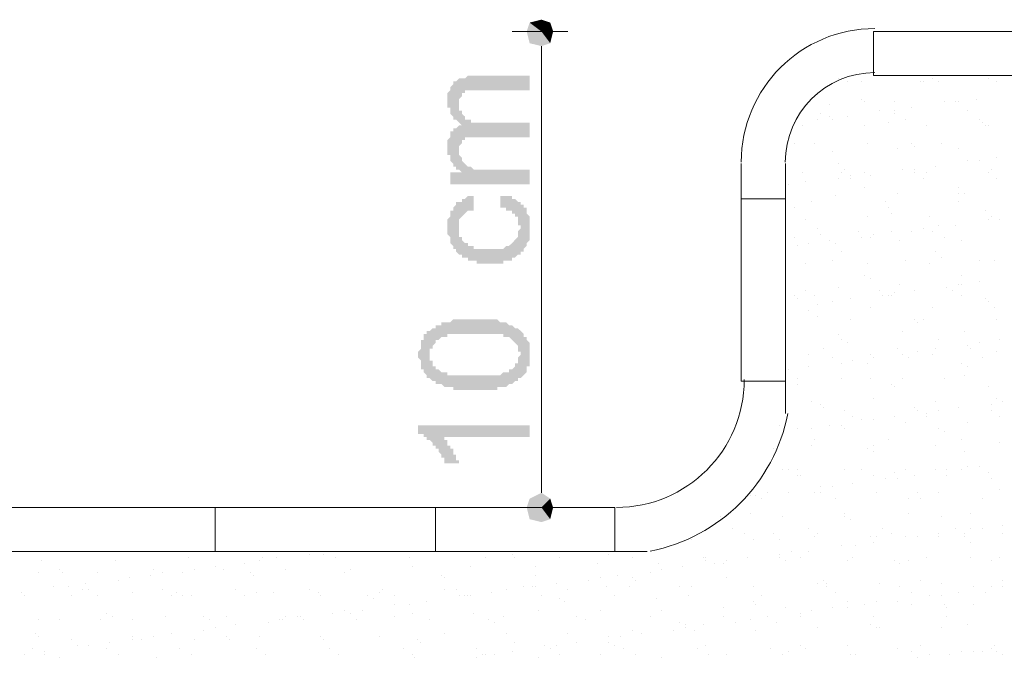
# Model space of a CAD drawing. Header units: metres. Extents: x -18 to 342, y 4 to 63.
# Tile 47 of 173: x 100.79 to 104.01, y 14.61 to 16.7. Entities that reach past the tile are written whole.
import ezdxf

# ---------------------------------------------------------------- set-up
doc = ezdxf.new("R2010")
doc.units = ezdxf.units.M
doc.header["$MEASUREMENT"] = 0
for name, color, linetype in [('PDF4_dim', 7, 'Continuous'), ('PDF4_hatch-borshi', 7, 'Continuous'), ('PDF4_kaff', 7, 'Continuous'), ('PDF4_textt', 7, 'Continuous')]:
    doc.layers.add(name, color=color, linetype=linetype)

msp = doc.modelspace()

# ---------------------------------------------------------------- hatches: boundary and pattern name
at = {"layer": 'PDF4_textt', "transparency": 33554559}
for points in [[(102.4593, 16.1579), (102.1992, 16.1579), (102.1992, 16.1965), (102.2377, 16.1965), (102.2281, 16.2061), (102.2281, 16.2061), (102.2185, 16.2061), (102.2185, 16.2157), (102.2185, 16.2157), (102.2088, 16.2157), (102.2088, 16.2254), (102.2088, 16.2254), (102.1992, 16.235), (102.1992, 16.235), (102.1992, 16.235), (102.1992, 16.2446), (102.1992, 16.2446), (102.1992, 16.2543), (102.1896, 16.2543), (102.1896, 16.2639), (102.1896, 16.2639), (102.1896, 16.2735), (102.1896, 16.2735), (102.1896, 16.2831), (102.1896, 16.2831), (102.1896, 16.2928), (102.1896, 16.2928), (102.1896, 16.3024), (102.1896, 16.3024), (102.1992, 16.312), (102.1992, 16.312), (102.1992, 16.3217), (102.1992, 16.3217), (102.1992, 16.3313), (102.1992, 16.3313), (102.2088, 16.3313), (102.2088, 16.3313), (102.2088, 16.3409), (102.2185, 16.3409), (102.2185, 16.3409), (102.2281, 16.3506), (102.2281, 16.3506), (102.2377, 16.3506), (102.2377, 16.3506), (102.2281, 16.3602), (102.2281, 16.3602), (102.2281, 16.3602), (102.2185, 16.3698), (102.2185, 16.3698), (102.2088, 16.3698), (102.2088, 16.3795), (102.2088, 16.3795), (102.2088, 16.3795), (102.1992, 16.3891), (102.1992, 16.3891), (102.1992, 16.3987), (102.1992, 16.3987), (102.1992, 16.4084), (102.1896, 16.4084), (102.1896, 16.418), (102.1896, 16.418), (102.1896, 16.4276), (102.1896, 16.4276), (102.1896, 16.4276), (102.1896, 16.4372), (102.1896, 16.4469), (102.1896, 16.4469), (102.1896, 16.4565), (102.1896, 16.4565), (102.1992, 16.4661), (102.1992, 16.4661), (102.1992, 16.4758), (102.1992, 16.4758), (102.1992, 16.4758), (102.2088, 16.4854), (102.2088, 16.4854), (102.2088, 16.495), (102.2088, 16.495), (102.2185, 16.495), (102.2185, 16.495), (102.2185, 16.495), (102.2281, 16.5047), (102.2281, 16.5047), (102.2377, 16.5047), (102.2377, 16.5047), (102.2474, 16.5047), (102.2474, 16.5047), (102.257, 16.5143), (102.257, 16.5143), (102.2666, 16.5143), (102.2666, 16.5143), (102.2763, 16.5143), (102.2763, 16.5143), (102.4593, 16.5143), (102.4593, 16.4661), (102.2955, 16.4661), (102.2859, 16.4661), (102.2763, 16.4661), (102.2763, 16.4661), (102.2666, 16.4661), (102.2666, 16.4661), (102.257, 16.4661), (102.257, 16.4661), (102.257, 16.4661), (102.2474, 16.4661), (102.2474, 16.4565), (102.2474, 16.4565), (102.2377, 16.4565), (102.2377, 16.4469), (102.2377, 16.4469), (102.2377, 16.4469), (102.2281, 16.4372), (102.2281, 16.4372), (102.2281, 16.4276), (102.2281, 16.4276), (102.2281, 16.418), (102.2281, 16.418), (102.2281, 16.4084), (102.2281, 16.4084), (102.2281, 16.3987), (102.2377, 16.3987), (102.2377, 16.3891), (102.2377, 16.3891), (102.2377, 16.3891), (102.2474, 16.3795), (102.2474, 16.3795), (102.2474, 16.3795), (102.2474, 16.3698), (102.257, 16.3698), (102.257, 16.3698), (102.257, 16.3698), (102.2666, 16.3698), (102.2666, 16.3602), (102.2763, 16.3602), (102.2763, 16.3602), (102.2859, 16.3602), (102.2859, 16.3602), (102.2955, 16.3602), (102.3052, 16.3602), (102.3052, 16.3602), (102.4593, 16.3602), (102.4593, 16.312), (102.2859, 16.312), (102.2859, 16.312), (102.2763, 16.312), (102.2666, 16.312), (102.2666, 16.312), (102.257, 16.312), (102.257, 16.312), (102.2474, 16.312), (102.2474, 16.312), (102.2474, 16.3024), (102.2474, 16.3024), (102.2377, 16.3024), (102.2377, 16.3024), (102.2377, 16.2928), (102.2377, 16.2928), (102.2281, 16.2831), (102.2281, 16.2831), (102.2281, 16.2735), (102.2281, 16.2735), (102.2281, 16.2735), (102.2281, 16.2639), (102.2281, 16.2639), (102.2281, 16.2543), (102.2281, 16.2543), (102.2377, 16.2446), (102.2377, 16.2446), (102.2377, 16.235), (102.2377, 16.235), (102.2377, 16.235), (102.2474, 16.2254), (102.2474, 16.2254), (102.2474, 16.2254), (102.257, 16.2157), (102.257, 16.2157), (102.2666, 16.2157), (102.2666, 16.2157), (102.2666, 16.2157), (102.2763, 16.2061), (102.2763, 16.2061), (102.2859, 16.2061), (102.2859, 16.2061), (102.2955, 16.2061), (102.2955, 16.2061), (102.3052, 16.2061), (102.3052, 16.2061), (102.3148, 16.2061), (102.3244, 16.2061), (102.3244, 16.2061), (102.4593, 16.2061)], [(102.3629, 16.0809), (102.3629, 16.1194), (102.3726, 16.1194), (102.3822, 16.1194), (102.3822, 16.1194), (102.3918, 16.1194), (102.3918, 16.1194), (102.4015, 16.1194), (102.4015, 16.1098), (102.4015, 16.1098), (102.4111, 16.1098), (102.4111, 16.1098), (102.4207, 16.1002), (102.4207, 16.1002), (102.4207, 16.1002), (102.4304, 16.1002), (102.4304, 16.0905), (102.44, 16.0905), (102.44, 16.0905), (102.44, 16.0809), (102.44, 16.0809), (102.4496, 16.0809), (102.4496, 16.0713), (102.4496, 16.0713), (102.4496, 16.0616), (102.4496, 16.0616), (102.4593, 16.052), (102.4593, 16.052), (102.4593, 16.0424), (102.4593, 16.0424), (102.4593, 16.0327), (102.4593, 16.0327), (102.4593, 16.0231), (102.4593, 16.0231), (102.4593, 16.0135), (102.4593, 16.0135), (102.4593, 16.0038), (102.4593, 16.0038), (102.4593, 15.9942), (102.4593, 15.9942), (102.4593, 15.9846), (102.4593, 15.9846), (102.4593, 15.975), (102.4593, 15.975), (102.4496, 15.9653), (102.4496, 15.9653), (102.4496, 15.9557), (102.4496, 15.9557), (102.44, 15.9461), (102.44, 15.9461), (102.44, 15.9461), (102.44, 15.9364), (102.4304, 15.9364), (102.4304, 15.9364), (102.4304, 15.9268), (102.4207, 15.9268), (102.4207, 15.9268), (102.4207, 15.9268), (102.4111, 15.9172), (102.4111, 15.9172), (102.4015, 15.9172), (102.4015, 15.9172), (102.4015, 15.9075), (102.3918, 15.9075), (102.3918, 15.9075), (102.3822, 15.9075), (102.3822, 15.9075), (102.3726, 15.9075), (102.3726, 15.8979), (102.3629, 15.8979), (102.3629, 15.8979), (102.3533, 15.8979), (102.3533, 15.8979), (102.3437, 15.8979), (102.3341, 15.8979), (102.3341, 15.8979), (102.3244, 15.8979), (102.3244, 15.8979), (102.3148, 15.8979), (102.3148, 15.8979), (102.3052, 15.8979), (102.3052, 15.8979), (102.2955, 15.8979), (102.2955, 15.8979), (102.2859, 15.8979), (102.2859, 15.9075), (102.2763, 15.9075), (102.2763, 15.9075), (102.2666, 15.9075), (102.2666, 15.9075), (102.257, 15.9075), (102.257, 15.9075), (102.257, 15.9172), (102.2474, 15.9172), (102.2474, 15.9172), (102.2377, 15.9172), (102.2377, 15.9268), (102.2281, 15.9268), (102.2281, 15.9268), (102.2281, 15.9268), (102.2185, 15.9364), (102.2185, 15.9364), (102.2185, 15.9461), (102.2088, 15.9461), (102.2088, 15.9461), (102.2088, 15.9557), (102.2088, 15.9557), (102.2088, 15.9557), (102.1992, 15.9653), (102.1992, 15.9653), (102.1992, 15.975), (102.1992, 15.975), (102.1992, 15.9846), (102.1992, 15.9846), (102.1896, 15.9942), (102.1896, 15.9942), (102.1896, 16.0038), (102.1896, 16.0038), (102.1896, 16.0135), (102.1896, 16.0135), (102.1896, 16.0231), (102.1896, 16.0231), (102.1896, 16.0327), (102.1896, 16.0424), (102.1896, 16.0424), (102.1992, 16.052), (102.1992, 16.052), (102.1992, 16.0616), (102.1992, 16.0616), (102.1992, 16.0616), (102.1992, 16.0713), (102.2088, 16.0713), (102.2088, 16.0809), (102.2088, 16.0809), (102.2088, 16.0809), (102.2185, 16.0905), (102.2185, 16.0905), (102.2185, 16.1002), (102.2281, 16.1002), (102.2281, 16.1002), (102.2377, 16.1002), (102.2377, 16.1098), (102.2377, 16.1098), (102.2474, 16.1098), (102.2474, 16.1098), (102.257, 16.1194), (102.257, 16.1194), (102.2666, 16.1194), (102.2666, 16.1194), (102.2763, 16.1194), (102.2763, 16.0809), (102.2763, 16.0713), (102.2666, 16.0713), (102.2666, 16.0713), (102.257, 16.0713), (102.257, 16.0713), (102.2474, 16.0616), (102.2474, 16.0616), (102.2474, 16.0616), (102.2377, 16.052), (102.2377, 16.052), (102.2377, 16.052), (102.2377, 16.052), (102.2281, 16.0424), (102.2281, 16.0424), (102.2281, 16.0327), (102.2281, 16.0327), (102.2281, 16.0231), (102.2281, 16.0231), (102.2281, 16.0135), (102.2281, 16.0135), (102.2281, 16.0038), (102.2281, 16.0038), (102.2281, 15.9942), (102.2281, 15.9942), (102.2281, 15.9846), (102.2377, 15.9846), (102.2377, 15.9846), (102.2377, 15.975), (102.2377, 15.975), (102.2474, 15.9653), (102.2474, 15.9653), (102.2474, 15.9653), (102.257, 15.9653), (102.257, 15.9557), (102.257, 15.9557), (102.2666, 15.9557), (102.2666, 15.9557), (102.2763, 15.9557), (102.2763, 15.9461), (102.2859, 15.9461), (102.2859, 15.9461), (102.2955, 15.9461), (102.2955, 15.9461), (102.3052, 15.9461), (102.3052, 15.9461), (102.3148, 15.9461), (102.3148, 15.9461), (102.3244, 15.9461), (102.3244, 15.9461), (102.3341, 15.9461), (102.3341, 15.9461), (102.3437, 15.9461), (102.3533, 15.9461), (102.3533, 15.9461), (102.3629, 15.9461), (102.3629, 15.9461), (102.3726, 15.9461), (102.3726, 15.9461), (102.3822, 15.9557), (102.3822, 15.9557), (102.3918, 15.9557), (102.3918, 15.9557), (102.3918, 15.9557), (102.4015, 15.9653), (102.4015, 15.9653), (102.4015, 15.9653), (102.4015, 15.9653), (102.4111, 15.975), (102.4111, 15.975), (102.4111, 15.975), (102.4207, 15.9846), (102.4207, 15.9846), (102.4207, 15.9942), (102.4207, 15.9942), (102.4207, 16.0038), (102.4207, 16.0038), (102.4304, 16.0135), (102.4304, 16.0135), (102.4304, 16.0135), (102.4304, 16.0231), (102.4207, 16.0231), (102.4207, 16.0327), (102.4207, 16.0327), (102.4207, 16.0424), (102.4207, 16.0424), (102.4207, 16.052), (102.4111, 16.052), (102.4111, 16.052), (102.4111, 16.0616), (102.4111, 16.0616), (102.4015, 16.0616), (102.4015, 16.0713), (102.3918, 16.0713), (102.3918, 16.0713), (102.3918, 16.0713), (102.3822, 16.0713), (102.3822, 16.0809), (102.3726, 16.0809), (102.3629, 16.0809), (102.3629, 16.0809), (102.3629, 16.0809)], [(102.4593, 15.3682), (102.4593, 15.3297), (102.18, 15.3297), (102.18, 15.32), (102.18, 15.32), (102.1896, 15.32), (102.1896, 15.3104), (102.1896, 15.3104), (102.1896, 15.3008), (102.1992, 15.3008), (102.1992, 15.3008), (102.1992, 15.2911), (102.2088, 15.2911), (102.2088, 15.2815), (102.2088, 15.2815), (102.2088, 15.2719), (102.2185, 15.2719), (102.2185, 15.2622), (102.2185, 15.2622), (102.2185, 15.2526), (102.2281, 15.2526), (102.2281, 15.2526), (102.2281, 15.243), (102.2281, 15.243), (102.2281, 15.243), (102.1896, 15.243), (102.18, 15.243), (102.18, 15.2526), (102.18, 15.2526), (102.18, 15.2622), (102.1703, 15.2622), (102.1703, 15.2622), (102.1703, 15.2719), (102.1703, 15.2719), (102.1607, 15.2815), (102.1607, 15.2815), (102.1607, 15.2911), (102.1511, 15.2911), (102.1511, 15.2911), (102.1511, 15.3008), (102.1511, 15.3008), (102.1414, 15.3008), (102.1414, 15.3104), (102.1414, 15.3104), (102.1318, 15.32), (102.1318, 15.32), (102.1222, 15.32), (102.1222, 15.3297), (102.1222, 15.3297), (102.1125, 15.3297), (102.1125, 15.3393), (102.1029, 15.3393), (102.1029, 15.3393), (102.1029, 15.3393), (102.0933, 15.3393), (102.0933, 15.3682)]]:
    msp.add_hatch(color=256, dxfattribs=at).paths.add_polyline_path(points)
h = msp.add_hatch(color=256, dxfattribs=at)
h.paths.add_polyline_path([(102.2763, 15.4838), (102.2763, 15.4838), (102.2666, 15.4838), (102.2666, 15.4838), (102.257, 15.4838), (102.2474, 15.4838), (102.2474, 15.4838), (102.2377, 15.4838), (102.2377, 15.4838), (102.2281, 15.4838), (102.2281, 15.4838), (102.2185, 15.4838), (102.2185, 15.4838), (102.2088, 15.4838), (102.2088, 15.4934), (102.1992, 15.4934), (102.1992, 15.4934), (102.1896, 15.4934), (102.1896, 15.4934), (102.18, 15.4934), (102.18, 15.4934), (102.18, 15.4934), (102.1703, 15.503), (102.1703, 15.503), (102.1607, 15.503), (102.1607, 15.503), (102.1511, 15.503), (102.1511, 15.5127), (102.1414, 15.5127), (102.1414, 15.5127), (102.1414, 15.5127), (102.1318, 15.5223), (102.1318, 15.5223), (102.1222, 15.5223), (102.1222, 15.5319), (102.1222, 15.5319), (102.1222, 15.5319), (102.1125, 15.5415), (102.1125, 15.5415), (102.1125, 15.5512), (102.1125, 15.5512), (102.1029, 15.5512), (102.1029, 15.5608), (102.1029, 15.5608), (102.1029, 15.5704), (102.1029, 15.5704), (102.1029, 15.5801), (102.1029, 15.5801), (102.0933, 15.5897), (102.0933, 15.5897), (102.0933, 15.5993), (102.0933, 15.5993), (102.0933, 15.609), (102.0933, 15.609), (102.1029, 15.6186), (102.1029, 15.6186), (102.1029, 15.6282), (102.1029, 15.6282), (102.1029, 15.6379), (102.1029, 15.6379), (102.1029, 15.6475), (102.1029, 15.6475), (102.1125, 15.6475), (102.1125, 15.6571), (102.1125, 15.6571), (102.1125, 15.6668), (102.1222, 15.6668), (102.1222, 15.6668), (102.1222, 15.6764), (102.1318, 15.6764), (102.1318, 15.6764), (102.1414, 15.686), (102.1414, 15.686), (102.1414, 15.686), (102.1511, 15.686), (102.1511, 15.6956), (102.1607, 15.6956), (102.1607, 15.6956), (102.1703, 15.6956), (102.1703, 15.7053), (102.18, 15.7053), (102.18, 15.7053), (102.1896, 15.7053), (102.1896, 15.7053), (102.1992, 15.7053), (102.1992, 15.7053), (102.1992, 15.7053), (102.2088, 15.7149), (102.2088, 15.7149), (102.2185, 15.7149), (102.2185, 15.7149), (102.2281, 15.7149), (102.2281, 15.7149), (102.2377, 15.7149), (102.2377, 15.7149), (102.2474, 15.7149), (102.2474, 15.7149), (102.257, 15.7149), (102.257, 15.7149), (102.2666, 15.7149), (102.2763, 15.7149), (102.2763, 15.7149), (102.2763, 15.7149), (102.2859, 15.7149), (102.2955, 15.7149), (102.2955, 15.7149), (102.3052, 15.7149), (102.3052, 15.7149), (102.3148, 15.7149), (102.3244, 15.7149), (102.3244, 15.7149), (102.3341, 15.7149), (102.3341, 15.7149), (102.3437, 15.7149), (102.3437, 15.7149), (102.3533, 15.7149), (102.3533, 15.7149), (102.3629, 15.7053), (102.3629, 15.7053), (102.3629, 15.7053), (102.3726, 15.7053), (102.3726, 15.7053), (102.3822, 15.7053), (102.3822, 15.7053), (102.3822, 15.7053), (102.3918, 15.6956), (102.3918, 15.6956), (102.4015, 15.6956), (102.4015, 15.6956), (102.4111, 15.686), (102.4111, 15.686), (102.4207, 15.686), (102.4207, 15.686), (102.4304, 15.6764), (102.4304, 15.6764), (102.4304, 15.6764), (102.44, 15.6668), (102.44, 15.6668), (102.44, 15.6668), (102.44, 15.6571), (102.4496, 15.6571), (102.4496, 15.6571), (102.4496, 15.6475), (102.4496, 15.6475), (102.4593, 15.6379), (102.4593, 15.6379), (102.4593, 15.6282), (102.4593, 15.6282), (102.4593, 15.6186), (102.4593, 15.6186), (102.4593, 15.609), (102.4593, 15.609), (102.4593, 15.5993), (102.4593, 15.5993), (102.4593, 15.5897), (102.4593, 15.5897), (102.4593, 15.5801), (102.4593, 15.5801), (102.4593, 15.5704), (102.4593, 15.5704), (102.4593, 15.5608), (102.4593, 15.5608), (102.4496, 15.5608), (102.4496, 15.5512), (102.4496, 15.5512), (102.4496, 15.5415), (102.4496, 15.5415), (102.44, 15.5319), (102.44, 15.5319), (102.44, 15.5319), (102.4304, 15.5223), (102.4304, 15.5223), (102.4207, 15.5223), (102.4207, 15.5223), (102.4207, 15.5127), (102.4207, 15.5127), (102.4111, 15.5127), (102.4111, 15.5127), (102.4111, 15.5127), (102.4015, 15.503), (102.4015, 15.503), (102.4015, 15.503), (102.3918, 15.503), (102.3918, 15.503), (102.3822, 15.4934), (102.3822, 15.4934), (102.3822, 15.4934), (102.3726, 15.4934), (102.3726, 15.4934), (102.3629, 15.4934), (102.3629, 15.4934), (102.3533, 15.4934), (102.3533, 15.4838), (102.3437, 15.4838), (102.3341, 15.4838), (102.3341, 15.4838), (102.3244, 15.4838), (102.3244, 15.4838), (102.3148, 15.4838), (102.3148, 15.4838), (102.3052, 15.4838), (102.2955, 15.4838), (102.2955, 15.4838), (102.2859, 15.4838), (102.2763, 15.4838)], flags=0)
h.paths.add_polyline_path([(102.2763, 15.5319), (102.2859, 15.5319), (102.2955, 15.5319), (102.3052, 15.5319), (102.3052, 15.5319), (102.3148, 15.5319), (102.3148, 15.5319), (102.3244, 15.5319), (102.3341, 15.5319), (102.3341, 15.5319), (102.3437, 15.5319), (102.3437, 15.5319), (102.3533, 15.5319), (102.3533, 15.5319), (102.3629, 15.5319), (102.3629, 15.5319), (102.3726, 15.5415), (102.3726, 15.5415), (102.3822, 15.5415), (102.3822, 15.5415), (102.3822, 15.5415), (102.3918, 15.5415), (102.3918, 15.5415), (102.3918, 15.5512), (102.3918, 15.5512), (102.4015, 15.5512), (102.4015, 15.5512), (102.4015, 15.5512), (102.4111, 15.5608), (102.4111, 15.5608), (102.4111, 15.5704), (102.4207, 15.5704), (102.4207, 15.5704), (102.4207, 15.5801), (102.4207, 15.5801), (102.4207, 15.5897), (102.4207, 15.5897), (102.4304, 15.5993), (102.4304, 15.5993), (102.4304, 15.609), (102.4207, 15.609), (102.4207, 15.609), (102.4207, 15.6186), (102.4207, 15.6186), (102.4207, 15.6282), (102.4207, 15.6282), (102.4111, 15.6379), (102.4111, 15.6379), (102.4111, 15.6379), (102.4015, 15.6475), (102.4015, 15.6475), (102.4015, 15.6475), (102.3918, 15.6571), (102.3918, 15.6571), (102.3918, 15.6571), (102.3822, 15.6571), (102.3822, 15.6571), (102.3822, 15.6571), (102.3726, 15.6571), (102.3726, 15.6668), (102.3629, 15.6668), (102.3629, 15.6668), (102.3629, 15.6668), (102.3533, 15.6668), (102.3533, 15.6668), (102.3437, 15.6668), (102.3341, 15.6668), (102.3341, 15.6668), (102.3244, 15.6668), (102.3244, 15.6668), (102.3148, 15.6668), (102.3052, 15.6668), (102.3052, 15.6668), (102.2955, 15.6668), (102.2859, 15.6668), (102.2859, 15.6668), (102.2763, 15.6668), (102.2763, 15.6668), (102.2666, 15.6668), (102.257, 15.6668), (102.257, 15.6668), (102.2474, 15.6668), (102.2377, 15.6668), (102.2377, 15.6668), (102.2281, 15.6668), (102.2185, 15.6668), (102.2185, 15.6668), (102.2088, 15.6668), (102.2088, 15.6668), (102.1992, 15.6668), (102.1992, 15.6668), (102.1896, 15.6668), (102.1896, 15.6668), (102.1896, 15.6571), (102.18, 15.6571), (102.18, 15.6571), (102.1703, 15.6571), (102.1703, 15.6571), (102.1703, 15.6571), (102.1703, 15.6571), (102.1607, 15.6475), (102.1607, 15.6475), (102.1607, 15.6475), (102.1511, 15.6475), (102.1511, 15.6379), (102.1511, 15.6379), (102.1414, 15.6282), (102.1414, 15.6282), (102.1414, 15.6282), (102.1414, 15.6186), (102.1318, 15.6186), (102.1318, 15.609), (102.1318, 15.609), (102.1318, 15.5993), (102.1318, 15.5993), (102.1318, 15.5897), (102.1318, 15.5897), (102.1318, 15.5801), (102.1318, 15.5801), (102.1414, 15.5801), (102.1414, 15.5704), (102.1414, 15.5704), (102.1414, 15.5608), (102.1511, 15.5608), (102.1511, 15.5608), (102.1511, 15.5512), (102.1607, 15.5512), (102.1607, 15.5512), (102.1607, 15.5512), (102.1703, 15.5415), (102.1703, 15.5415), (102.1703, 15.5415), (102.18, 15.5415), (102.18, 15.5415), (102.1896, 15.5415), (102.1896, 15.5415), (102.1896, 15.5319), (102.1992, 15.5319), (102.1992, 15.5319), (102.2088, 15.5319), (102.2088, 15.5319), (102.2185, 15.5319), (102.2185, 15.5319), (102.2281, 15.5319), (102.2377, 15.5319), (102.2377, 15.5319), (102.2474, 15.5319), (102.2474, 15.5319), (102.257, 15.5319), (102.2666, 15.5319), (102.2763, 15.5319), (102.2763, 15.5319), (102.2763, 15.5319)], flags=0)

# ---------------------------------------------------------------- linework, layer by layer
at = {"layer": 'PDF4_dim', "lineweight": 20}
for points in [[(102.4978, 16.6106), (102.4978, 16.5625)], [(102.4978, 15.1467), (102.4978, 15.1948)]]:
    msp.add_lwpolyline(points, dxfattribs=at)
at = {"layer": 'PDF4_dim', "transparency": 33554559}
for points in [[(102.4593, 16.6877), (102.4978, 16.6588), (102.4496, 16.6588)], [(102.4978, 16.6973), (102.4593, 16.6877), (102.4978, 16.6588)], [(102.5267, 16.6877), (102.4978, 16.6588), (102.4978, 16.6973)], [(102.5363, 16.6588), (102.5267, 16.6877), (102.4978, 16.6588)], [(102.4978, 16.6588), (102.4496, 16.6588), (102.4593, 16.6202)], [(102.4593, 16.6202), (102.4978, 16.6106), (102.4978, 16.6588)], [(102.4978, 16.6106), (102.4978, 16.6588), (102.5267, 16.6202)], [(102.4978, 16.6588), (102.5267, 16.6202), (102.5363, 16.6588)], [(102.4978, 15.1467), (102.4978, 15.0985), (102.4593, 15.1274)], [(102.5267, 15.1274), (102.4978, 15.1467), (102.4978, 15.0985)], [(102.4978, 15.0985), (102.4593, 15.1274), (102.4496, 15.0985)], [(102.4978, 15.0985), (102.5363, 15.0985), (102.5267, 15.1274)], [(102.4496, 15.0985), (102.4593, 15.06), (102.4978, 15.0985)], [(102.4593, 15.06), (102.4978, 15.0985), (102.4978, 15.0504)], [(102.4978, 15.0504), (102.5267, 15.06), (102.4978, 15.0985)], [(102.5267, 15.06), (102.4978, 15.0985), (102.5363, 15.0985)]]:
    msp.add_solid(points, dxfattribs=at)
at = {"layer": 'PDF4_hatch-borshi', "lineweight": 18}
for points in [[(103.4705, 16.5047), (103.4705, 16.5047)], [(103.4994, 16.495), (103.4994, 16.495)], [(103.5476, 16.495), (103.5476, 16.495)], [(103.7402, 16.495), (103.7402, 16.495)], [(103.7498, 16.495), (103.7498, 16.495)], [(103.7787, 16.5047), (103.7787, 16.5047)], [(103.798, 16.495), (103.798, 16.495)], [(103.9617, 16.5047), (103.9617, 16.5047)], [(103.9906, 16.495), (103.9906, 16.495)], [(103.5476, 16.4372), (103.5476, 16.4372)], [(103.5572, 16.4276), (103.5572, 16.4276)], [(103.6535, 16.4276), (103.6535, 16.4276)], [(103.8173, 16.4276), (103.8173, 16.4276)], [(103.8558, 16.4276), (103.8558, 16.4276)], [(103.8558, 16.4276), (103.8558, 16.4276)], [(103.8654, 16.4276), (103.8654, 16.4276)], [(103.9232, 16.4372), (103.9232, 16.4372)], [(103.4416, 16.418), (103.4416, 16.418)], [(103.6054, 16.3987), (103.6054, 16.3987)], [(103.6535, 16.3987), (103.6535, 16.3987)], [(103.7113, 16.4084), (103.7113, 16.4084)], [(103.8943, 16.3987), (103.8943, 16.3987)], [(103.3261, 16.3602), (103.3261, 16.3602)], [(103.4031, 16.3698), (103.4031, 16.3698)], [(103.4127, 16.3891), (103.4127, 16.3891)], [(103.4416, 16.3795), (103.4416, 16.3795)], [(103.4513, 16.3698), (103.4513, 16.3698)], [(103.4994, 16.3795), (103.4994, 16.3795)], [(103.6343, 16.3602), (103.6343, 16.3602)], [(103.6535, 16.3891), (103.6535, 16.3891)], [(103.692, 16.3698), (103.692, 16.3698)], [(103.9328, 16.3698), (103.9328, 16.3698)], [(103.9425, 16.3602), (103.9425, 16.3602)], [(103.355, 16.3506), (103.355, 16.3506)], [(103.5572, 16.3506), (103.5572, 16.3506)], [(103.7595, 16.3506), (103.7595, 16.3506)], [(103.9521, 16.3506), (103.9521, 16.3506)], [(103.9617, 16.3506), (103.9617, 16.3506)], [(103.3261, 16.2928), (103.3261, 16.2928)], [(103.3935, 16.2928), (103.3935, 16.2928)], [(103.4513, 16.2639), (103.4513, 16.2639)], [(103.5668, 16.2928), (103.5668, 16.2928)], [(103.6632, 16.2735), (103.6632, 16.2735)], [(103.7113, 16.2928), (103.7113, 16.2928)], [(103.7209, 16.2831), (103.7209, 16.2831)], [(103.8076, 16.2928), (103.8076, 16.2928)], [(103.8654, 16.2735), (103.8654, 16.2735)], [(103.8943, 16.235), (103.8943, 16.235)], [(103.9328, 16.235), (103.9328, 16.235)], [(103.9906, 16.2446), (103.9906, 16.2446)], [(103.4705, 16.2254), (103.4705, 16.2254)], [(103.4898, 16.2061), (103.4898, 16.2061)], [(103.6824, 16.2061), (103.6824, 16.2061)], [(103.7209, 16.2061), (103.7209, 16.2061)], [(103.7884, 16.2157), (103.7884, 16.2157)], [(103.7884, 16.2157), (103.7884, 16.2157)], [(103.9714, 16.2061), (103.9714, 16.2061)], [(103.355, 16.1965), (103.355, 16.1965)], [(103.3646, 16.1676), (103.3646, 16.1676)], [(103.4705, 16.1772), (103.4705, 16.1772)], [(103.4802, 16.1965), (103.4802, 16.1965)], [(103.5091, 16.1868), (103.5091, 16.1868)], [(103.5091, 16.1772), (103.5091, 16.1772)], [(103.5572, 16.1965), (103.5572, 16.1965)], [(103.5765, 16.1868), (103.5765, 16.1868)], [(103.7209, 16.1965), (103.7209, 16.1965)], [(103.7498, 16.1772), (103.7498, 16.1772)], [(103.7595, 16.1965), (103.7595, 16.1965)], [(103.9617, 16.1965), (103.9617, 16.1965)], [(103.9906, 16.1772), (103.9906, 16.1772)], [(103.3068, 16.1579), (103.3068, 16.1579)], [(103.5572, 16.1483), (103.5572, 16.1483)], [(103.8654, 16.1483), (103.8654, 16.1483)], [(103.3839, 16.1002), (103.3839, 16.1002)], [(103.4609, 16.1194), (103.4609, 16.1194)], [(103.6246, 16.1002), (103.6246, 16.1002)], [(103.6632, 16.129), (103.6632, 16.129)], [(103.8654, 16.129), (103.8654, 16.129)], [(103.8654, 16.1002), (103.8654, 16.1002)], [(103.8847, 16.129), (103.8847, 16.129)], [(103.3261, 16.0809), (103.3261, 16.0809)], [(103.6343, 16.0809), (103.6343, 16.0809)], [(103.9521, 16.0713), (103.9521, 16.0713)], [(103.3646, 16.0424), (103.3646, 16.0424)], [(103.5668, 16.052), (103.5668, 16.052)], [(103.6439, 16.0616), (103.6439, 16.0616)], [(103.7691, 16.052), (103.7691, 16.052)], [(103.9617, 16.0424), (103.9617, 16.0424)], [(103.9714, 16.052), (103.9714, 16.052)], [(104.0002, 16.0424), (104.0002, 16.0424)], [(103.4031, 16.0135), (103.4031, 16.0135)], [(103.538, 16.0038), (103.538, 16.0038)], [(103.6439, 16.0038), (103.6439, 16.0038)], [(103.7113, 16.0038), (103.7113, 16.0038)], [(103.7498, 16.0135), (103.7498, 16.0135)], [(103.7787, 16.0038), (103.7787, 16.0038)], [(103.798, 16.0231), (103.798, 16.0231)], [(103.8558, 16.0231), (103.8558, 16.0231)], [(103.3261, 15.9846), (103.3261, 15.9846)], [(103.4127, 15.9942), (103.4127, 15.9942)], [(103.4416, 15.975), (103.4416, 15.975)], [(103.5476, 15.9846), (103.5476, 15.9846)], [(103.5765, 15.9846), (103.5765, 15.9846)], [(103.5861, 15.9942), (103.5861, 15.9942)], [(103.6728, 15.975), (103.6728, 15.975)], [(103.8173, 15.9846), (103.8173, 15.9846)], [(103.875, 15.975), (103.875, 15.975)], [(103.3357, 15.9557), (103.3357, 15.9557)], [(103.3742, 15.9653), (103.3742, 15.9653)], [(103.4609, 15.9653), (103.4609, 15.9653)], [(103.4513, 15.9075), (103.4513, 15.9075)], [(103.4802, 15.9364), (103.4802, 15.9364)], [(103.692, 15.9075), (103.692, 15.9075)], [(103.7884, 15.9364), (103.7884, 15.9364)], [(103.8076, 15.9172), (103.8076, 15.9172)], [(103.9328, 15.9075), (103.9328, 15.9075)], [(103.981, 15.9075), (103.981, 15.9075)], [(103.3646, 15.8979), (103.3646, 15.8979)], [(103.5668, 15.8979), (103.5668, 15.8979)], [(103.7691, 15.8979), (103.7691, 15.8979)], [(103.5572, 15.8594), (103.5572, 15.8594)], [(103.5765, 15.8497), (103.5765, 15.8497)], [(103.875, 15.8594), (103.875, 15.8594)], [(103.3646, 15.8112), (103.3646, 15.8112)], [(103.4705, 15.8209), (103.4705, 15.8209)], [(103.6054, 15.8112), (103.6054, 15.8112)], [(103.6728, 15.8305), (103.6728, 15.8305)], [(103.7209, 15.8112), (103.7209, 15.8112)], [(103.8269, 15.8209), (103.8269, 15.8209)], [(103.8461, 15.8112), (103.8461, 15.8112)], [(103.8654, 15.8305), (103.8654, 15.8305)], [(103.875, 15.8305), (103.875, 15.8305)], [(103.9328, 15.8401), (103.9328, 15.8401)], [(103.3261, 15.792), (103.3261, 15.792)], [(103.3357, 15.7823), (103.3357, 15.7823)], [(103.3935, 15.792), (103.3935, 15.792)], [(103.5091, 15.7823), (103.5091, 15.7823)], [(103.615, 15.792), (103.615, 15.792)], [(103.6343, 15.792), (103.6343, 15.792)], [(103.6439, 15.792), (103.6439, 15.792)], [(103.6535, 15.8016), (103.6535, 15.8016)], [(103.875, 15.792), (103.875, 15.792)], [(103.9521, 15.7823), (103.9521, 15.7823)], [(103.2972, 15.7534), (103.2972, 15.7534)], [(103.4031, 15.7631), (103.4031, 15.7631)], [(103.4513, 15.7727), (103.4513, 15.7727)], [(103.5765, 15.7534), (103.5765, 15.7534)], [(103.7787, 15.7534), (103.7787, 15.7534)], [(103.9617, 15.7727), (103.9617, 15.7727)], [(103.981, 15.7534), (103.981, 15.7534)], [(103.3742, 15.7438), (103.3742, 15.7438)], [(103.4031, 15.7245), (103.4031, 15.7245)], [(103.5091, 15.7149), (103.5091, 15.7149)], [(103.7209, 15.7149), (103.7209, 15.7149)], [(103.7498, 15.7149), (103.7498, 15.7149)], [(103.9906, 15.7149), (103.9906, 15.7149)], [(103.7306, 15.7053), (103.7306, 15.7053)], [(103.4705, 15.6668), (103.4705, 15.6668)], [(103.6824, 15.6764), (103.6824, 15.6764)], [(103.8847, 15.6764), (103.8847, 15.6764)], [(103.4224, 15.6186), (103.4224, 15.6186)], [(103.4802, 15.6475), (103.4802, 15.6475)], [(103.4994, 15.6379), (103.4994, 15.6379)], [(103.6632, 15.6186), (103.6632, 15.6186)], [(103.7884, 15.6186), (103.7884, 15.6186)], [(103.798, 15.6475), (103.798, 15.6475)], [(103.8943, 15.6282), (103.8943, 15.6282)], [(103.9039, 15.6186), (103.9039, 15.6186)], [(103.9328, 15.6379), (103.9328, 15.6379)], [(104.0002, 15.6475), (104.0002, 15.6475)], [(103.3742, 15.5993), (103.3742, 15.5993)], [(103.4513, 15.5897), (103.4513, 15.5897)], [(103.5765, 15.5993), (103.5765, 15.5993)], [(103.5861, 15.5897), (103.5861, 15.5897)], [(103.6824, 15.5993), (103.6824, 15.5993)], [(103.7017, 15.5897), (103.7017, 15.5897)], [(103.7306, 15.609), (103.7306, 15.609)], [(103.7787, 15.5993), (103.7787, 15.5993)], [(103.9425, 15.5897), (103.9425, 15.5897)], [(103.9906, 15.609), (103.9906, 15.609)], [(103.3742, 15.5608), (103.3742, 15.5608)], [(103.4802, 15.5704), (103.4802, 15.5704)], [(103.5187, 15.5801), (103.5187, 15.5801)], [(103.5668, 15.5704), (103.5668, 15.5704)], [(103.875, 15.5704), (103.875, 15.5704)], [(103.8943, 15.5608), (103.8943, 15.5608)], [(103.3068, 15.5512), (103.3068, 15.5512)], [(103.3357, 15.5223), (103.3357, 15.5223)], [(103.4802, 15.5223), (103.4802, 15.5223)], [(103.5765, 15.5223), (103.5765, 15.5223)], [(103.6824, 15.5223), (103.6824, 15.5223)], [(103.8173, 15.5223), (103.8173, 15.5223)], [(103.8847, 15.5319), (103.8847, 15.5319)], [(103.3357, 15.503), (103.3357, 15.503)], [(103.6439, 15.503), (103.6439, 15.503)], [(103.6535, 15.4934), (103.6535, 15.4934)], [(103.9617, 15.4934), (103.9617, 15.4934)], [(103.5861, 15.4549), (103.5861, 15.4549)], [(103.9906, 15.4549), (103.9906, 15.4549)], [(103.3839, 15.4452), (103.3839, 15.4452)], [(103.4127, 15.4356), (103.4127, 15.4356)], [(103.4224, 15.426), (103.4224, 15.426)], [(103.7209, 15.426), (103.7209, 15.426)], [(103.7884, 15.4452), (103.7884, 15.4452)], [(103.8654, 15.426), (103.8654, 15.426)], [(103.9714, 15.4356), (103.9714, 15.4356)], [(104.0099, 15.4452), (104.0099, 15.4452)], [(103.4898, 15.4163), (103.4898, 15.4163)], [(103.5187, 15.3971), (103.5187, 15.3971)], [(103.6535, 15.3971), (103.6535, 15.3971)], [(103.7306, 15.4163), (103.7306, 15.4163)], [(103.7595, 15.4067), (103.7595, 15.4067)], [(103.7595, 15.3971), (103.7595, 15.3971)], [(103.798, 15.4163), (103.798, 15.4163)], [(103.9714, 15.4163), (103.9714, 15.4163)], [(104.0002, 15.3971), (104.0002, 15.3971)], [(103.2779, 15.3682), (103.2779, 15.3682)], [(103.3357, 15.3586), (103.3357, 15.3586)], [(103.3839, 15.3586), (103.3839, 15.3586)], [(103.4416, 15.3682), (103.4416, 15.3682)], [(103.4802, 15.3682), (103.4802, 15.3682)], [(103.4898, 15.3586), (103.4898, 15.3586)], [(103.5476, 15.3874), (103.5476, 15.3874)], [(103.5861, 15.3874), (103.5861, 15.3874)], [(103.692, 15.3778), (103.692, 15.3778)], [(103.798, 15.3586), (103.798, 15.3586)], [(103.8943, 15.3778), (103.8943, 15.3778)], [(103.8173, 15.3489), (103.8173, 15.3489)], [(103.3839, 15.3008), (103.3839, 15.3008)], [(103.3935, 15.32), (103.3935, 15.32)], [(103.5861, 15.3008), (103.5861, 15.3008)], [(103.6343, 15.32), (103.6343, 15.32)], [(103.7884, 15.3008), (103.7884, 15.3008)], [(103.875, 15.32), (103.875, 15.32)], [(104.0002, 15.3104), (104.0002, 15.3104)], [(103.2586, 15.2911), (103.2586, 15.2911)], [(103.5668, 15.2911), (103.5668, 15.2911)], [(103.5861, 15.2815), (103.5861, 15.2815)], [(103.8847, 15.2815), (103.8847, 15.2815)], [(103.8943, 15.2333), (103.8943, 15.2333)], [(103.9328, 15.2333), (103.9328, 15.2333)], [(103.2875, 15.2237), (103.2875, 15.2237)], [(103.3068, 15.2237), (103.3068, 15.2237)], [(103.3357, 15.2237), (103.3357, 15.2237)], [(103.3357, 15.2045), (103.3357, 15.2045)], [(103.3453, 15.2045), (103.3453, 15.2045)], [(103.4898, 15.2237), (103.4898, 15.2237)], [(103.5476, 15.2237), (103.5476, 15.2237)], [(103.5861, 15.2045), (103.5861, 15.2045)], [(103.6535, 15.2141), (103.6535, 15.2141)], [(103.692, 15.2237), (103.692, 15.2237)], [(103.7209, 15.2045), (103.7209, 15.2045)], [(103.7884, 15.2237), (103.7884, 15.2237)], [(103.8269, 15.2237), (103.8269, 15.2237)], [(103.8269, 15.2045), (103.8269, 15.2045)], [(103.875, 15.2237), (103.875, 15.2237)], [(103.9617, 15.2141), (103.9617, 15.2141)], [(103.4127, 15.1659), (103.4127, 15.1659)], [(103.4513, 15.1659), (103.4513, 15.1659)], [(103.5187, 15.1756), (103.5187, 15.1756)], [(103.6246, 15.1948), (103.6246, 15.1948)], [(103.6632, 15.1948), (103.6632, 15.1948)], [(103.9714, 15.1948), (103.9714, 15.1948)], [(103.1816, 15.137), (103.1816, 15.137)], [(103.2009, 15.137), (103.2009, 15.137)], [(103.2394, 15.1467), (103.2394, 15.1467)], [(103.3068, 15.1467), (103.3068, 15.1467)], [(103.3935, 15.1467), (103.3935, 15.1467)], [(103.4127, 15.1467), (103.4127, 15.1467)], [(103.5957, 15.1467), (103.5957, 15.1467)], [(103.7306, 15.1467), (103.7306, 15.1467)], [(103.798, 15.1467), (103.798, 15.1467)], [(104.0002, 15.1563), (104.0002, 15.1563)], [(103.2201, 15.1274), (103.2201, 15.1274)], [(103.4609, 15.1274), (103.4609, 15.1274)], [(103.7017, 15.1274), (103.7017, 15.1274)], [(103.7402, 15.1274), (103.7402, 15.1274)], [(103.9425, 15.1274), (103.9425, 15.1274)], [(103.0853, 15.0696), (103.0853, 15.0696)], [(103.1816, 15.0792), (103.1816, 15.0792)], [(103.2875, 15.0696), (103.2875, 15.0696)], [(103.4898, 15.0792), (103.4898, 15.0792)], [(103.4898, 15.0696), (103.4898, 15.0696)], [(103.7017, 15.0792), (103.7017, 15.0792)], [(103.8076, 15.0696), (103.8076, 15.0696)], [(103.9039, 15.0792), (103.9039, 15.0792)], [(103.5091, 15.06), (103.5091, 15.06)], [(104.0099, 15.0407), (104.0099, 15.0407)], [(103.1238, 15.0311), (103.1238, 15.0311)], [(103.1623, 15.0118), (103.1623, 15.0118)], [(103.2586, 15.0118), (103.2586, 15.0118)], [(103.3742, 15.0311), (103.3742, 15.0311)], [(103.4031, 15.0118), (103.4031, 15.0118)], [(103.615, 15.0311), (103.615, 15.0311)], [(103.6439, 15.0118), (103.6439, 15.0118)], [(103.798, 15.0118), (103.798, 15.0118)], [(103.8558, 15.0311), (103.8558, 15.0311)], [(103.8847, 15.0118), (103.8847, 15.0118)], [(103.9039, 15.0311), (103.9039, 15.0311)], [(103.9425, 15.0311), (103.9425, 15.0311)], [(104.0099, 15.0118), (104.0099, 15.0118)], [(102.989, 14.9926), (102.989, 14.9926)], [(103.1912, 14.9926), (103.1912, 14.9926)], [(103.2779, 14.9926), (103.2779, 14.9926)], [(103.3935, 15.0022), (103.3935, 15.0022)], [(103.4802, 14.9733), (103.4802, 14.9733)], [(103.5283, 14.9733), (103.5283, 14.9733)], [(103.5765, 15.0022), (103.5765, 15.0022)], [(103.5861, 14.9829), (103.5861, 14.9829)], [(103.5957, 15.0022), (103.5957, 15.0022)], [(103.692, 15.0022), (103.692, 15.0022)], [(103.7306, 15.0022), (103.7306, 15.0022)], [(103.798, 15.0022), (103.798, 15.0022)], [(103.8847, 15.0022), (103.8847, 15.0022)], [(103.9039, 14.9829), (103.9039, 14.9829)], [(101.7369, 14.9444), (101.7369, 14.9444)], [(101.7754, 14.954), (101.7754, 14.954)], [(101.7851, 14.9444), (101.7851, 14.9444)], [(102.0933, 14.954), (102.0933, 14.954)], [(102.4015, 14.9444), (102.4015, 14.9444)], [(102.7193, 14.9444), (102.7193, 14.9444)], [(103.2779, 14.9444), (103.2779, 14.9444)], [(103.3164, 14.954), (103.3164, 14.954)], [(103.3742, 14.954), (103.3742, 14.954)], [(100.8605, 14.9251), (100.8605, 14.9251)], [(101.1013, 14.9251), (101.1013, 14.9251)], [(101.342, 14.9348), (101.342, 14.9348)], [(101.525, 14.9155), (101.525, 14.9155)], [(101.5732, 14.9251), (101.5732, 14.9251)], [(101.5828, 14.9348), (101.5828, 14.9348)], [(101.631, 14.9348), (101.631, 14.9348)], [(101.8236, 14.9348), (101.8236, 14.9348)], [(102.0644, 14.9348), (102.0644, 14.9348)], [(102.3148, 14.9348), (102.3148, 14.9348)], [(102.4111, 14.9348), (102.4111, 14.9348)], [(102.5556, 14.9348), (102.5556, 14.9348)], [(102.6808, 14.9155), (102.6808, 14.9155)], [(102.7963, 14.9348), (102.7963, 14.9348)], [(102.883, 14.9155), (102.883, 14.9155)], [(103.0275, 14.9348), (103.0275, 14.9348)], [(103.0371, 14.9348), (103.0371, 14.9348)], [(103.0371, 14.9251), (103.0371, 14.9251)], [(103.066, 14.9155), (103.066, 14.9155)], [(103.0949, 14.9155), (103.0949, 14.9155)], [(103.1045, 14.9251), (103.1045, 14.9251)], [(103.172, 14.9348), (103.172, 14.9348)], [(103.2779, 14.9348), (103.2779, 14.9348)], [(103.2972, 14.9251), (103.2972, 14.9251)], [(103.3453, 14.9348), (103.3453, 14.9348)], [(103.4994, 14.9251), (103.4994, 14.9251)], [(103.5187, 14.9348), (103.5187, 14.9348)], [(103.6535, 14.9251), (103.6535, 14.9251)], [(103.6728, 14.9155), (103.6728, 14.9155)], [(103.7017, 14.9251), (103.7017, 14.9251)], [(103.7595, 14.9348), (103.7595, 14.9348)], [(103.9039, 14.9348), (103.9039, 14.9348)], [(103.9714, 14.9251), (103.9714, 14.9251)], [(104.0002, 14.9348), (104.0002, 14.9348)], [(100.8508, 14.8866), (100.8508, 14.8866)], [(100.9183, 14.8963), (100.9183, 14.8963)], [(100.9279, 14.8866), (100.9279, 14.8866)], [(101.0435, 14.8866), (101.0435, 14.8866)], [(101.2168, 14.877), (101.2168, 14.877)], [(101.2265, 14.8963), (101.2265, 14.8963)], [(101.2554, 14.8866), (101.2554, 14.8866)], [(101.3228, 14.8866), (101.3228, 14.8866)], [(101.3613, 14.8963), (101.3613, 14.8963)], [(101.4287, 14.9059), (101.4287, 14.9059)], [(101.4576, 14.8963), (101.4576, 14.8963)], [(101.5443, 14.8866), (101.5443, 14.8866)], [(101.5539, 14.877), (101.5539, 14.877)], [(101.6599, 14.8963), (101.6599, 14.8963)], [(101.8525, 14.8866), (101.8525, 14.8866)], [(101.8718, 14.8963), (101.8718, 14.8963)], [(102.074, 14.9059), (102.074, 14.9059)], [(102.1703, 14.877), (102.1703, 14.877)], [(102.2666, 14.9059), (102.2666, 14.9059)], [(102.4785, 14.9059), (102.4785, 14.9059)], [(102.4785, 14.877), (102.4785, 14.877)], [(102.7482, 14.877), (102.7482, 14.877)], [(102.8541, 14.8866), (102.8541, 14.8866)], [(102.8927, 14.8963), (102.8927, 14.8963)], [(102.9601, 14.9059), (102.9601, 14.9059)], [(101.0049, 14.8481), (101.0049, 14.8481)], [(101.1109, 14.8577), (101.1109, 14.8577)], [(101.1494, 14.8674), (101.1494, 14.8674)], [(102.18, 14.8674), (102.18, 14.8674)], [(102.5459, 14.8481), (102.5459, 14.8481)], [(102.6519, 14.8577), (102.6519, 14.8577)], [(102.6904, 14.8674), (102.6904, 14.8674)], [(102.7963, 14.8674), (102.7963, 14.8674)], [(102.806, 14.8577), (102.806, 14.8577)], [(103.1045, 14.8674), (103.1045, 14.8674)], [(103.4031, 14.8481), (103.4031, 14.8481)], [(103.4224, 14.8577), (103.4224, 14.8577)], [(103.432, 14.8481), (103.432, 14.8481)], [(103.6054, 14.8481), (103.6054, 14.8481)], [(103.7402, 14.8577), (103.7402, 14.8577)], [(103.8076, 14.8481), (103.8076, 14.8481)], [(104.0099, 14.8577), (104.0099, 14.8577)], [(100.7931, 14.8192), (100.7931, 14.8192)], [(100.8027, 14.8096), (100.8027, 14.8096)], [(100.899, 14.8385), (100.899, 14.8385)], [(100.9472, 14.8385), (100.9472, 14.8385)], [(100.9568, 14.8096), (100.9568, 14.8096)], [(100.9953, 14.8288), (100.9953, 14.8288)], [(101.0146, 14.8288), (101.0146, 14.8288)], [(101.0435, 14.8096), (101.0435, 14.8096)], [(101.159, 14.8192), (101.159, 14.8192)], [(101.2554, 14.8288), (101.2554, 14.8288)], [(101.2842, 14.8096), (101.2842, 14.8096)], [(101.3035, 14.8192), (101.3035, 14.8192)], [(101.3228, 14.8096), (101.3228, 14.8096)], [(101.3517, 14.8096), (101.3517, 14.8096)], [(101.4961, 14.8288), (101.4961, 14.8288)], [(101.525, 14.8096), (101.525, 14.8096)], [(101.5636, 14.8192), (101.5636, 14.8192)], [(101.6213, 14.8192), (101.6213, 14.8192)], [(101.7369, 14.8288), (101.7369, 14.8288)], [(101.7658, 14.8192), (101.7658, 14.8192)], [(101.7754, 14.8096), (101.7754, 14.8096)], [(101.9295, 14.8096), (101.9295, 14.8096)], [(101.9681, 14.8192), (101.9681, 14.8192)], [(101.9777, 14.8288), (101.9777, 14.8288)], [(102.0162, 14.8096), (102.0162, 14.8096)], [(102.18, 14.8288), (102.18, 14.8288)], [(102.2185, 14.8288), (102.2185, 14.8288)], [(102.2281, 14.8096), (102.2281, 14.8096)], [(102.2474, 14.8096), (102.2474, 14.8096)], [(102.257, 14.8096), (102.257, 14.8096)], [(102.2666, 14.8096), (102.2666, 14.8096)], [(102.3341, 14.8192), (102.3341, 14.8192)], [(102.3822, 14.8288), (102.3822, 14.8288)], [(102.44, 14.8385), (102.44, 14.8385)], [(102.4689, 14.8385), (102.4689, 14.8385)], [(102.4785, 14.8385), (102.4785, 14.8385)], [(102.4978, 14.8096), (102.4978, 14.8096)], [(102.5845, 14.8288), (102.5845, 14.8288)], [(102.7097, 14.8385), (102.7097, 14.8385)], [(102.7386, 14.8096), (102.7386, 14.8096)], [(102.7867, 14.8385), (102.7867, 14.8385)], [(102.9504, 14.8385), (102.9504, 14.8385)], [(102.9793, 14.8096), (102.9793, 14.8096)], [(102.989, 14.8385), (102.989, 14.8385)], [(103.1912, 14.8385), (103.1912, 14.8385)], [(103.1912, 14.8385), (103.1912, 14.8385)], [(103.2201, 14.8096), (103.2201, 14.8096)], [(103.432, 14.8385), (103.432, 14.8385)], [(103.4609, 14.8192), (103.4609, 14.8192)], [(103.6728, 14.8385), (103.6728, 14.8385)], [(103.7113, 14.8192), (103.7113, 14.8192)], [(103.7691, 14.8096), (103.7691, 14.8096)], [(103.8076, 14.8096), (103.8076, 14.8096)], [(103.8654, 14.8192), (103.8654, 14.8192)], [(103.9136, 14.8385), (103.9136, 14.8385)], [(103.9521, 14.8192), (103.9521, 14.8192)], [(103.9714, 14.8385), (103.9714, 14.8385)], [(104.0099, 14.8385), (104.0099, 14.8385)], [(101.9488, 14.7999), (101.9488, 14.7999)], [(102.0162, 14.7807), (102.0162, 14.7807)], [(102.0644, 14.7807), (102.0644, 14.7807)], [(102.1222, 14.7903), (102.1222, 14.7903)], [(102.5556, 14.7999), (102.5556, 14.7999)], [(102.5748, 14.7903), (102.5748, 14.7903)], [(102.8734, 14.7999), (102.8734, 14.7999)], [(103.1912, 14.7903), (103.1912, 14.7903)], [(103.2009, 14.7807), (103.2009, 14.7807)], [(103.4994, 14.7903), (103.4994, 14.7903)], [(103.5572, 14.7807), (103.5572, 14.7807)], [(103.5957, 14.7903), (103.5957, 14.7903)], [(103.6632, 14.7903), (103.6632, 14.7903)], [(103.7113, 14.7807), (103.7113, 14.7807)], [(103.8173, 14.7807), (103.8173, 14.7807)], [(103.9136, 14.7807), (103.9136, 14.7807)], [(101.0724, 14.7518), (101.0724, 14.7518)], [(101.814, 14.7518), (101.814, 14.7518)], [(101.8525, 14.7614), (101.8525, 14.7614)], [(101.8718, 14.7518), (101.8718, 14.7518)], [(101.9103, 14.7614), (101.9103, 14.7614)], [(102.074, 14.7518), (102.074, 14.7518)], [(102.2763, 14.7518), (102.2763, 14.7518)], [(102.4881, 14.7614), (102.4881, 14.7614)], [(102.6904, 14.7614), (102.6904, 14.7614)], [(102.8927, 14.7614), (102.8927, 14.7614)], [(103.0949, 14.7711), (103.0949, 14.7711)], [(103.2972, 14.7711), (103.2972, 14.7711)], [(103.3453, 14.7518), (103.3453, 14.7518)], [(103.3839, 14.7614), (103.3839, 14.7614)], [(103.4513, 14.7711), (103.4513, 14.7711)], [(103.4994, 14.7711), (103.4994, 14.7711)], [(103.8269, 14.7711), (103.8269, 14.7711)], [(100.8508, 14.7325), (100.8508, 14.7325)], [(100.9183, 14.7325), (100.9183, 14.7325)], [(101.0531, 14.7325), (101.0531, 14.7325)], [(101.0916, 14.7422), (101.0916, 14.7422)], [(101.159, 14.7325), (101.159, 14.7325)], [(101.265, 14.7422), (101.265, 14.7422)], [(101.3902, 14.7422), (101.3902, 14.7422)], [(101.4095, 14.7325), (101.4095, 14.7325)], [(101.4672, 14.7422), (101.4672, 14.7422)], [(101.4961, 14.7133), (101.4961, 14.7133)], [(101.6021, 14.7229), (101.6021, 14.7229)], [(101.6406, 14.7325), (101.6406, 14.7325)], [(101.6502, 14.7325), (101.6502, 14.7325)], [(101.6599, 14.7422), (101.6599, 14.7422)], [(101.6984, 14.7422), (101.6984, 14.7422)], [(101.708, 14.7422), (101.708, 14.7422)], [(101.7177, 14.7325), (101.7177, 14.7325)], [(101.891, 14.7325), (101.891, 14.7325)], [(102.0162, 14.7422), (102.0162, 14.7422)], [(102.1318, 14.7325), (102.1318, 14.7325)], [(102.3244, 14.7325), (102.3244, 14.7325)], [(102.3437, 14.7229), (102.3437, 14.7229)], [(102.3726, 14.7422), (102.3726, 14.7422)], [(102.6134, 14.7422), (102.6134, 14.7422)], [(102.6422, 14.7325), (102.6422, 14.7325)], [(102.8541, 14.7422), (102.8541, 14.7422)], [(102.9504, 14.7229), (102.9504, 14.7229)], [(102.9697, 14.7133), (102.9697, 14.7133)], [(103.0275, 14.7133), (103.0275, 14.7133)], [(103.0949, 14.7422), (103.0949, 14.7422)], [(103.1334, 14.7229), (103.1334, 14.7229)], [(103.1816, 14.7325), (103.1816, 14.7325)], [(103.2394, 14.7422), (103.2394, 14.7422)], [(103.2683, 14.7229), (103.2683, 14.7229)], [(103.3453, 14.7422), (103.3453, 14.7422)], [(103.5765, 14.7133), (103.5765, 14.7133)], [(103.5861, 14.7422), (103.5861, 14.7422)], [(103.8269, 14.7422), (103.8269, 14.7422)], [(103.8943, 14.7133), (103.8943, 14.7133)], [(100.8412, 14.6844), (100.8412, 14.6844)], [(101.2842, 14.6844), (101.2842, 14.6844)], [(101.3902, 14.694), (101.3902, 14.694)], [(101.4287, 14.7036), (101.4287, 14.7036)], [(102.18, 14.6844), (102.18, 14.6844)], [(102.3822, 14.6844), (102.3822, 14.6844)], [(102.5845, 14.6844), (102.5845, 14.6844)], [(102.7963, 14.694), (102.7963, 14.694)], [(102.8252, 14.6844), (102.8252, 14.6844)], [(102.9312, 14.694), (102.9312, 14.694)], [(102.9697, 14.7036), (102.9697, 14.7036)], [(102.9986, 14.694), (102.9986, 14.694)], [(103.2009, 14.694), (103.2009, 14.694)], [(103.4031, 14.7036), (103.4031, 14.7036)], [(103.5957, 14.7036), (103.5957, 14.7036)], [(103.6054, 14.7036), (103.6054, 14.7036)], [(103.8076, 14.7036), (103.8076, 14.7036)], [(100.8508, 14.6747), (100.8508, 14.6747)], [(100.9568, 14.6651), (100.9568, 14.6651)], [(101.082, 14.6555), (101.082, 14.6555)], [(101.159, 14.6747), (101.159, 14.6747)], [(101.159, 14.6651), (101.159, 14.6651)], [(101.1879, 14.6651), (101.1879, 14.6651)], [(101.2265, 14.6747), (101.2265, 14.6747)], [(101.3613, 14.6651), (101.3613, 14.6651)], [(101.4672, 14.6747), (101.4672, 14.6747)], [(101.4769, 14.6651), (101.4769, 14.6651)], [(101.5732, 14.6747), (101.5732, 14.6747)], [(101.7754, 14.6747), (101.7754, 14.6747)], [(101.7851, 14.6651), (101.7851, 14.6651)], [(101.9681, 14.6747), (101.9681, 14.6747)], [(102.0933, 14.6651), (102.0933, 14.6651)], [(102.1029, 14.6555), (102.1029, 14.6555)], [(102.4111, 14.6555), (102.4111, 14.6555)], [(102.6134, 14.6555), (102.6134, 14.6555)], [(102.7193, 14.6747), (102.7193, 14.6747)], [(102.7193, 14.6555), (102.7193, 14.6555)], [(102.7578, 14.6747), (102.7578, 14.6747)], [(100.8027, 14.617), (100.8027, 14.617)], [(100.8316, 14.6362), (100.8316, 14.6362)], [(100.8701, 14.6266), (100.8701, 14.6266)], [(100.8701, 14.617), (100.8701, 14.617)], [(100.9761, 14.6458), (100.9761, 14.6458)], [(101.0146, 14.6458), (101.0146, 14.6458)], [(101.0724, 14.6362), (101.0724, 14.6362)], [(101.1109, 14.617), (101.1109, 14.617)], [(101.3131, 14.6362), (101.3131, 14.6362)], [(101.3517, 14.617), (101.3517, 14.617)], [(101.5636, 14.6362), (101.5636, 14.6362)], [(101.5924, 14.617), (101.5924, 14.617)], [(101.8043, 14.6362), (101.8043, 14.6362)], [(101.8332, 14.617), (101.8332, 14.617)], [(102.0451, 14.6362), (102.0451, 14.6362)], [(102.074, 14.617), (102.074, 14.617)], [(102.2859, 14.6362), (102.2859, 14.6362)], [(102.3052, 14.617), (102.3052, 14.617)], [(102.3148, 14.617), (102.3148, 14.617)], [(102.3437, 14.617), (102.3437, 14.617)], [(102.4015, 14.6266), (102.4015, 14.6266)], [(102.5074, 14.6458), (102.5074, 14.6458)], [(102.5267, 14.6362), (102.5267, 14.6362)], [(102.5459, 14.6458), (102.5459, 14.6458)], [(102.5556, 14.617), (102.5556, 14.617)], [(102.6904, 14.617), (102.6904, 14.617)], [(102.7386, 14.6458), (102.7386, 14.6458)], [(102.7675, 14.6362), (102.7675, 14.6362)], [(102.806, 14.617), (102.806, 14.617)], [(103.0082, 14.6362), (103.0082, 14.6362)], [(103.0371, 14.6458), (103.0371, 14.6458)], [(103.0468, 14.617), (103.0468, 14.617)], [(103.1045, 14.617), (103.1045, 14.617)], [(103.249, 14.6362), (103.249, 14.6362)], [(103.2875, 14.617), (103.2875, 14.617)], [(103.3068, 14.6266), (103.3068, 14.6266)], [(103.3453, 14.6458), (103.3453, 14.6458)], [(103.3646, 14.6362), (103.3646, 14.6362)], [(103.4994, 14.6458), (103.4994, 14.6458)], [(103.5091, 14.617), (103.5091, 14.617)], [(103.5283, 14.617), (103.5283, 14.617)], [(103.6632, 14.6362), (103.6632, 14.6362)], [(103.7113, 14.6266), (103.7113, 14.6266)], [(103.7402, 14.6458), (103.7402, 14.6458)], [(103.7691, 14.617), (103.7691, 14.617)], [(103.8365, 14.617), (103.8365, 14.617)], [(103.875, 14.6266), (103.875, 14.6266)], [(103.9136, 14.6266), (103.9136, 14.6266)], [(103.9425, 14.6266), (103.9425, 14.6266)], [(103.9714, 14.6362), (103.9714, 14.6362)], [(103.981, 14.6458), (103.981, 14.6458)], [(103.9906, 14.6266), (103.9906, 14.6266)], [(104.0099, 14.617), (104.0099, 14.617)], [(100.9183, 14.6073), (100.9183, 14.6073)], [(101.2361, 14.6073), (101.2361, 14.6073)], [(102.0836, 14.6073), (102.0836, 14.6073)], [(102.2859, 14.6073), (102.2859, 14.6073)], [(102.4881, 14.6073), (102.4881, 14.6073)], [(102.8927, 14.6073), (102.8927, 14.6073)], [(103.7306, 14.6073), (103.7306, 14.6073)]]:
    msp.add_lwpolyline(points, dxfattribs=at)
at = {"layer": 'PDF4_kaff', "lineweight": 20}
for points in [[(107.9587, 16.6588), (104.2121, 16.6588), (103.5861, 16.6588), (103.5861, 16.5143), (104.5396, 16.5143)], [(103.1527, 16.2254), (103.1527, 15.5127), (103.2972, 15.5127)], [(103.2972, 16.2254), (103.2972, 15.4067)], [(103.1527, 16.1098), (103.2972, 16.1098)], [(102.7386, 14.954), (102.7386, 15.0985), (96.5457, 15.0985), (102.3918, 15.0985)], [(96.5457, 14.954), (102.8445, 14.954)]]:
    msp.add_lwpolyline(points, dxfattribs=at)
for points in [[(101.4287, 14.954), (101.4287, 15.0985)], [(102.1511, 14.954), (102.1511, 15.0985)]]:
    msp.add_lwpolyline(points, close=True, dxfattribs=at)
for centre, radius, start, end in [((103.5909, 16.2302), 0.4382, 90, 180), ((103.5909, 16.2302), 0.2938, 90, 180), ((102.7434, 15.5175), 0.419, 270, 0), ((102.7434, 15.5175), 0.5731, 281.1456, 348.8544)]:
    msp.add_arc(centre, radius, start, end, dxfattribs=at)
at = {"layer": 'PDF4_textt', "lineweight": 20}
for points in [[(102.5845, 16.6588), (102.4015, 16.6588)], [(102.4978, 16.5625), (102.4978, 15.1948)], [(102.5845, 15.0985), (102.4015, 15.0985)]]:
    msp.add_lwpolyline(points, dxfattribs=at)

doc.saveas('drawing.dxf')
